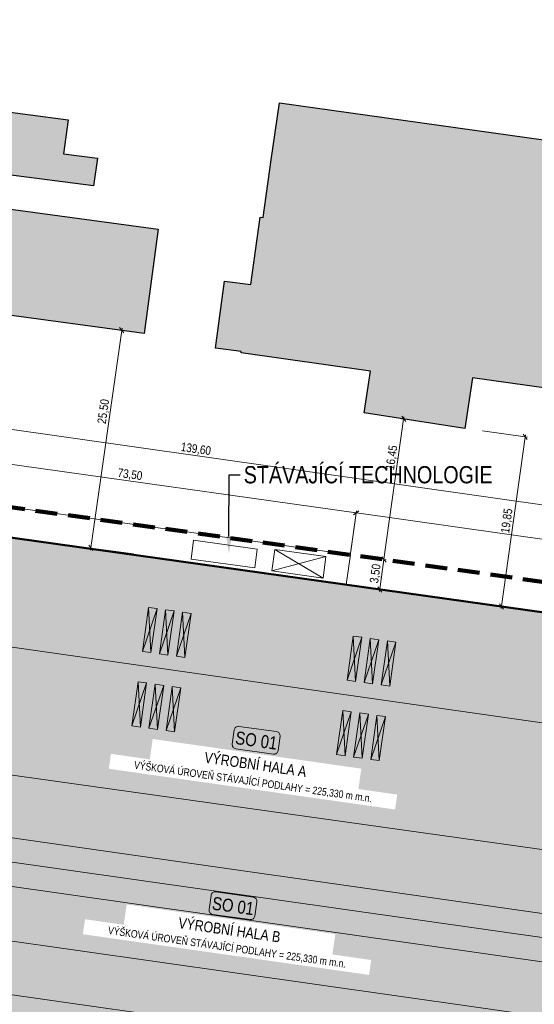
# Model space of a CAD drawing. Header units: millimetres. Extents: x -594446 to -568348, y -1168850 to -1168131.
# Tile 8 of 17: x -594167 to -594108, y -1168674 to -1168560. Entities that reach past the tile are written whole.
import ezdxf
from ezdxf import colors
from ezdxf.entities.mleader import LeaderData, LeaderLine
from ezdxf.enums import TextEntityAlignment as Align
from ezdxf.math import Vec2, Vec3

# ---------------------------------------------------------------- set-up
doc = ezdxf.new("R2010")
doc.units = ezdxf.units.MM
doc.linetypes.add('DASHED', pattern=[19.05, 12.7, -6.35])
doc.linetypes.add('ČÁRKOVANÁ', pattern=[19.05, 12.7, -6.35])
doc.layers.get('0').update_dxf_attribs({"color": 250})
for name, color, linetype, lineweight in [('A99_N_kce-pohl', 1, 'Continuous', 9), ('A99_S_kce-rez-ten', 6, 'Continuous', 20), ('N_popis', 10, 'Continuous', 13), ('S_kce_pohled', 7, 'Continuous', 18), ('S_popis', 10, 'Continuous', 13), ('Sit_objekty', 10, 'Continuous', 13), ('taf katastr', 5, 'Continuous', 25), ('taf katastr_objekty', 211, 'Continuous', 18)]:
    doc.layers.add(name, color=color, linetype=linetype, lineweight=lineweight)
doc.layers.add('Sit_hranice dotčeného území', color=7, linetype='DASHED', lineweight=100, true_color=0xfa00fa)
doc.layers.add('taf plocha_nový stav', color=7, linetype='Continuous', lineweight=20, true_color=0xfedfd7)
doc.styles.add('AT_popis', font='ARIALN.TTF', dxfattribs={"height": 2})
doc.styles.add('narow', font='ARIALN.TTF')
doc.styles.get("Standard").update_dxf_attribs({"font": 'ARIALN.TTF'})
doc.linetypes.add('INTSYSLNK', pattern='A,5,-2,[133,ltypeshp.shx,S=1,R=0,X=-2,Y=0],5', length=12)
doc.dimstyles.new('M - situace', dxfattribs={"dimtxt": 1, "dimasz": 0.55, "dimexe": 0.25, "dimexo": 0.5, "dimgap": 0.1, "dimtad": 1, "dimrnd": 0.05, "dimzin": 0, "dimtxsty": 'Standard', "dimblk": 'OBLIQUE', "dimcen": 0.09, "dimdle": 0.25, "dimclrd": 256, "dimclre": 256, "dimclrt": 256, "dimadec": 0, "dimazin": 0, "dimtfac": 1, "dimtmove": 1, "dimatfit": 0, "dimldrblk": 'OBLIQUE', "dimfxl": 0, "dimtolj": 1, "dimtzin": 0, "dimlwd": 5, "dimlwe": 5, "dimarcsym": 0})

# ---------------------------------------------------------------- blocks, each defined once
blk = doc.blocks.new('*U18')
at = {"true_color": 0xffffff}
h = blk.add_hatch(color=7, dxfattribs=at)
h.dxf.hatch_style = 1
edge = h.paths.add_edge_path()
edge.add_line((-0.734, 0.749), (0.734, 0.749))
edge.add_arc((0.734, 0.589), 0.16, 0, 90, ccw=False)
edge.add_line((0.894, 0.589), (0.894, 0.031))
edge.add_arc((0.734, 0.031), 0.16, -90, 0, ccw=False)
edge.add_line((0.734, -0.129), (-0.734, -0.129))
edge.add_arc((-0.734, 0.031), 0.16, 180, 270, ccw=False)
edge.add_line((-0.894, 0.031), (-0.894, 0.589))
edge.add_arc((-0.734, 0.589), 0.16, 90, 180, ccw=False)
blk.add_lwpolyline([(-0.734, 0.749), (0.734, 0.749, -0.414214), (0.894, 0.589), (0.894, 0.031, -0.414214), (0.734, -0.129), (-0.734, -0.129, -0.414214), (-0.894, 0.031), (-0.894, 0.589, -0.414214)], format="xyb", close=True)
at = {"style": 'narow'}
blk.add_attdef('OBJEKT', text='', height=0.5, dxfattribs=at).set_placement((0.009, 0.053), align=Align.CENTER)
blk = doc.blocks.new('_Oblique')
at = {"color": 0, "linetype": 'ByBlock', "lineweight": -2}
blk.add_line((-0.5, -0.5), (0.5, 0.5), dxfattribs=at)
blk = doc.blocks.new('*D59')
at = {"layer": 'Defpoints', "color": 0, "transparency": 16777216}
for p in [(-594203.71, -1168614.97), (-594063.77, -1168622.42), (-594065.5, -1168634.61)]:
    blk.add_point(p, dxfattribs=at)
at = {"layer": 'S_kce_pohled', "lineweight": 5, "transparency": 16777216}
for p, q in [((-594202.68, -1168607.73), (-594201.94, -1168602.54)), ((-594202.22, -1168602.75), (-594063.52, -1168622.46)), ((-594064.47, -1168627.37), (-594063.73, -1168622.17))]:
    blk.add_line(p, q, dxfattribs=at)
at = {"layer": 'S_kce_pohled', "lineweight": 5, "transparency": 16777216, "xscale": 0.55, "yscale": 0.55, "zscale": 0.55}
for p, rotation in [((-594201.98, -1168602.78), 171.9128774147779), ((-594063.77, -1168622.42), 351.9128774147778)]:
    blk.add_blockref('_Oblique', p, dxfattribs=dict(at, rotation=rotation))
at = {"layer": 'S_kce_pohled', "transparency": 16777216, "insert": (-594146.96, -1168609.89), "char_height": 1, "attachment_point": 5, "rotation": 351.9129}
blk.add_mtext('\\A1;139,60', dxfattribs=at)
blk = doc.blocks.new('*D71')
at = {"layer": 'Defpoints', "color": 0, "transparency": 16777216}
for p in [(-594155.57, -1168596.05), (-594152.94, -1168596.42), (-594065.5, -1168634.61)]:
    blk.add_point(p, dxfattribs=at)
at = {"layer": 'S_kce_pohled', "lineweight": 5, "transparency": 16777216}
for p, q in [((-594159.19, -1168621.55), (-594155.53, -1168595.8)), ((-594153.44, -1168596.35), (-594155.82, -1168596.01)), ((-594154.21, -1168622), (-594159.41, -1168621.27))]:
    blk.add_line(p, q, dxfattribs=at)
at = {"layer": 'S_kce_pohled', "lineweight": 5, "transparency": 16777216, "xscale": 0.55, "yscale": 0.55, "zscale": 0.55}
for p, rotation in [((-594155.57, -1168596.05), 81.91287741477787), ((-594159.16, -1168621.3), 261.9128774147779)]:
    blk.add_blockref('_Oblique', p, dxfattribs=dict(at, rotation=rotation))
at = {"layer": 'S_kce_pohled', "transparency": 16777216, "insert": (-594157.62, -1168605.48), "char_height": 1, "attachment_point": 5, "rotation": 81.9129}
blk.add_mtext('\\A1;25,50', dxfattribs=at)
blk = doc.blocks.new('*D80')
at = {"layer": 'Defpoints', "color": 0, "transparency": 16777216}
for p in [(-594128.34, -1168617.24), (-594129.03, -1168622.16), (-594065.01, -1168631.16)]:
    blk.add_point(p, dxfattribs=at)
at = {"layer": 'S_kce_pohled', "lineweight": 5, "transparency": 16777216}
for p, q in [((-594128.96, -1168621.67), (-594128.3, -1168616.99)), ((-594064.07, -1168626.27), (-594128.59, -1168617.2)), ((-594064.94, -1168630.66), (-594064.28, -1168625.99))]:
    blk.add_line(p, q, dxfattribs=at)
at = {"layer": 'S_kce_pohled', "lineweight": 5, "transparency": 16777216, "xscale": 0.55, "yscale": 0.55, "zscale": 0.55}
for p, rotation in [((-594128.34, -1168617.24), 171.9995643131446), ((-594064.32, -1168626.23), 351.9995643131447)]:
    blk.add_blockref('_Oblique', p, dxfattribs=dict(at, rotation=rotation))
at = {"layer": 'S_kce_pohled', "transparency": 16777216, "insert": (-594096.23, -1168621.04), "char_height": 1, "attachment_point": 5, "rotation": 351.9996}
blk.add_mtext('\\A1;64,65', dxfattribs=at)
blk = doc.blocks.new('*D83')
at = {"layer": 'Defpoints', "color": 0, "transparency": 16777216}
for p in [(-594115.74, -1168607.43), (-594118.5, -1168627.11), (-594111.47, -1168628.09)]:
    blk.add_point(p, dxfattribs=at)
at = {"layer": 'S_kce_pohled', "lineweight": 5, "transparency": 16777216}
for p, q in [((-594113.66, -1168607.72), (-594108.46, -1168608.45)), ((-594108.67, -1168608.17), (-594111.51, -1168628.34)), ((-594116.43, -1168627.4), (-594111.23, -1168628.13))]:
    blk.add_line(p, q, dxfattribs=at)
at = {"layer": 'S_kce_pohled', "lineweight": 5, "transparency": 16777216, "xscale": 0.55, "yscale": 0.55, "zscale": 0.55}
for p, rotation in [((-594108.71, -1168608.42), 81.99956431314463), ((-594111.47, -1168628.09), 261.9995643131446)]:
    blk.add_blockref('_Oblique', p, dxfattribs=dict(at, rotation=rotation))
at = {"layer": 'S_kce_pohled', "transparency": 16777216, "insert": (-594110.79, -1168618.16), "char_height": 1, "attachment_point": 5, "rotation": 81.9996}
blk.add_mtext('\\A1;19,85', dxfattribs=at)
blk = doc.blocks.new('*D84')
at = {"layer": 'Defpoints', "color": 0, "transparency": 16777216}
for p in [(-594125.11, -1168622.64), (-594125.11, -1168622.64), (-594126.36, -1168626)]:
    blk.add_point(p, dxfattribs=at)
at = {"layer": 'S_kce_pohled', "lineweight": 5, "transparency": 16777216}
for p, q in [((-594125.63, -1168626.36), (-594125.08, -1168622.39)), ((-594125.11, -1168622.64), (-594124.86, -1168622.67)), ((-594125.87, -1168626.07), (-594125.35, -1168626.14))]:
    blk.add_line(p, q, dxfattribs=at)
at = {"layer": 'S_kce_pohled', "lineweight": 5, "transparency": 16777216, "xscale": 0.55, "yscale": 0.55, "zscale": 0.55}
for p, rotation in [((-594125.11, -1168622.64), 81.99956431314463), ((-594125.6, -1168626.11), 261.9995643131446)]:
    blk.add_blockref('_Oblique', p, dxfattribs=dict(at, rotation=rotation))
at = {"layer": 'S_kce_pohled', "transparency": 16777216, "insert": (-594126.05, -1168624.28), "char_height": 1, "attachment_point": 5, "rotation": 81.9996}
blk.add_mtext('\\A1;3,50', dxfattribs=at)
blk = doc.blocks.new('*D85')
at = {"layer": 'Defpoints', "color": 0, "transparency": 16777216}
for p in [(-594122.82, -1168606.34), (-594122.82, -1168606.34), (-594125.32, -1168622.61)]:
    blk.add_point(p, dxfattribs=at)
at = {"layer": 'S_kce_pohled', "lineweight": 5, "transparency": 16777216}
for p, q in [((-594125.15, -1168622.89), (-594122.79, -1168606.1)), ((-594122.82, -1168606.34), (-594123.07, -1168606.31)), ((-594125.11, -1168622.64), (-594124.86, -1168622.67))]:
    blk.add_line(p, q, dxfattribs=at)
at = {"layer": 'S_kce_pohled', "lineweight": 5, "transparency": 16777216, "xscale": 0.55, "yscale": 0.55, "zscale": 0.55}
for p, rotation in [((-594122.82, -1168606.34), 81.99956431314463), ((-594125.11, -1168622.64), 261.9995643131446)]:
    blk.add_blockref('_Oblique', p, dxfattribs=dict(at, rotation=rotation))
at = {"layer": 'S_kce_pohled', "transparency": 16777216, "insert": (-594124.16, -1168610.83), "char_height": 1, "attachment_point": 5, "rotation": 81.9996}
blk.add_mtext('\\A1;16,45', dxfattribs=at)
blk = doc.blocks.new('*D86')
at = {"layer": 'Defpoints', "color": 0, "transparency": 16777216}
for p in [(-594202.29, -1168615.33), (-594128.34, -1168617.24), (-594129.51, -1168625.56)]:
    blk.add_point(p, dxfattribs=at)
at = {"layer": 'S_kce_pohled', "lineweight": 5, "transparency": 16777216}
for p, q in [((-594201.81, -1168611.96), (-594201.08, -1168606.76)), ((-594201.36, -1168606.97), (-594128.09, -1168617.27)), ((-594129.03, -1168622.19), (-594128.3, -1168616.99))]:
    blk.add_line(p, q, dxfattribs=at)
at = {"layer": 'S_kce_pohled', "lineweight": 5, "transparency": 16777216, "xscale": 0.55, "yscale": 0.55, "zscale": 0.55}
for p, rotation in [((-594201.12, -1168607.01), 171.9995643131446), ((-594128.34, -1168617.24), 351.9995643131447)]:
    blk.add_blockref('_Oblique', p, dxfattribs=dict(at, rotation=rotation))
at = {"layer": 'S_kce_pohled', "transparency": 16777216, "insert": (-594154.61, -1168612.84), "char_height": 1, "attachment_point": 5, "rotation": 351.9996}
blk.add_mtext('\\A1;73,50', dxfattribs=at)

msp = doc.modelspace()

# ---------------------------------------------------------------- hatches: boundary and pattern name
at = {"layer": 'taf katastr_objekty', "lineweight": 0, "true_color": 0xc7c8ca}
h = msp.add_hatch(color=9, dxfattribs=at)
h.dxf.hatch_style = 1
h.paths.add_polyline_path([(-594186.84, -1168568.15), (-594175.87, -1168569.78), (-594161.8, -1168571.66), (-594162.34, -1168575.58), (-594158.37, -1168576.08), (-594158.83, -1168579.287), (-594176.84, -1168577), (-594177.36, -1168580.82), (-594151.32, -1168584.32), (-594152.94, -1168596.42), (-594178.98, -1168592.92), (-594178.96, -1168592.76), (-594209.36, -1168588.27), (-594206.07, -1168565.3), (-594204.94, -1168565.47), (-594204.39, -1168561.58), (-594202.32, -1168560.03), (-594187.93, -1168562.09), (-594186.27, -1168564.1)])
h.paths.add_polyline_path([(-594269.31, -1168572.62), (-594250.55, -1168575.65), (-594251.43, -1168582.62), (-594251.69, -1168584.12), (-594270.33, -1168580.8), (-594270.15, -1168579.32)])
h.paths.add_polyline_path([(-594139.49, -1168582.93), (-594139.16, -1168582.98), (-594138.21, -1168576.3), (-594137.26, -1168569.67), (-594100.23, -1168574.87), (-594101.13, -1168581.54), (-594101.86, -1168586.99), (-594102.14, -1168589.07), (-594094.42, -1168590.16), (-594079.05, -1168592.28), (-594065.87, -1168594.11), (-594067.85, -1168608.24), (-594104.06, -1168603.09), (-594114.83, -1168601.56), (-594115.74, -1168607.43), (-594127.4, -1168605.64), (-594126.68, -1168600.78), (-594141.71, -1168598.66), (-594141.69, -1168598.5), (-594144.66, -1168598.12), (-594143.62, -1168590.34), (-594140.59, -1168590.73)])
h.paths.add_polyline_path([(-594048.81, -1168585.87), (-594045.79, -1168586.27), (-594021.17, -1168589.77), (-594024.98, -1168617.21), (-594039.79, -1168615.13), (-594039.9, -1168615.88), (-594041.4, -1168615.67), (-594041.3, -1168614.92), (-594049.45, -1168613.78), (-594046.72, -1168593.24), (-594049.74, -1168592.84)])
h.paths.add_polyline_path([(-593998.04, -1168620.92), (-593997.63, -1168617.8), (-593997.45, -1168616.39), (-593996.04, -1168605.55), (-593994.78, -1168597.12), (-593984.26, -1168598.57), (-593987.54, -1168622.36)])
h.paths.add_polyline_path([(-593957.43, -1168614.35), (-593947.49, -1168615.74), (-593949.16, -1168627.77), (-593959.1, -1168626.38)])
h.paths.add_polyline_path([(-593952.02, -1168596.49), (-593944.25, -1168597.64), (-593946.41, -1168609.47), (-593954.33, -1168608.3)])
h.paths.add_polyline_path([(-593877.8, -1168645.47), (-593876.84, -1168638.38), (-593886.38, -1168637.02), (-593887.37, -1168644.11)])
h.paths.add_polyline_path([(-593893.91, -1168657.65), (-593893.68, -1168657.66), (-593893.55, -1168656.69), (-593879.68, -1168658.65), (-593879.81, -1168659.63), (-593879.58, -1168659.67), (-593884.56, -1168694.44), (-593884.79, -1168694.41), (-593884.86, -1168695.15), (-593898.88, -1168693.16), (-593898.84, -1168692.87), (-593899.02, -1168692.85)])
h.paths.add_polyline_path([(-594022.92, -1168637.03), (-593996.11, -1168641.11), (-593965.98, -1168644.98), (-593988.96, -1168811.13), (-593989.34, -1168811.07), (-594046.23, -1168803.12), (-594035.67, -1168727.86)])
h.paths.add_polyline_path([(-593947.81, -1168699.91), (-593929.18, -1168702.42), (-593937.88, -1168765.26), (-593956.31, -1168762.78)])
h.paths.add_polyline_path([(-593905.24, -1168705.57), (-593892.82, -1168707.61), (-593900.92, -1168767.22), (-593913.31, -1168765.53), (-593910.92, -1168747.76), (-593918.56, -1168746.717), (-593917.69, -1168740.367), (-593910.06, -1168741.39)])
h.paths.add_polyline_path([(-593913.88, -1168769.53), (-593913.31, -1168765.53), (-593900.92, -1168767.22), (-593908.62, -1168824.03), (-593923.59, -1168822.04), (-593918.16, -1168781.28), (-593922.81, -1168780.61), (-593921.82, -1168773.24), (-593917.13, -1168773.9), (-593916.51, -1168769.22)])
h.paths.add_polyline_path([(-593962.39, -1168807.3), (-593956.31, -1168762.78), (-593937.88, -1168765.26), (-593944.17, -1168809.8)])
h.paths.add_polyline_path([(-594047.11, -1168829.75), (-593986.5, -1168838.16), (-593988.24, -1168850.39), (-594048.53, -1168842.05)])
h.paths.add_polyline_path([(-594066.4, -1168747.71), (-594041.79, -1168751.12), (-594046.85, -1168787.37), (-594071.08, -1168783.95), (-594071.47, -1168783.9)])
h.paths.add_polyline_path([(-594232.81, -1168736.78), (-594229.57, -1168713.4), (-594085.41, -1168733.67), (-594090.54, -1168770.52), (-594102.92, -1168768.78), (-594234.68, -1168750.26)])
h.paths.add_polyline_path([(-594215.53, -1168696.421), (-594082.89, -1168715.55), (-594085.41, -1168733.67), (-594229.57, -1168713.4), (-594227.02, -1168694.78), (-594255.74, -1168690.76), (-594252.9, -1168671.9), (-594239.326, -1168673.905), (-594239.49, -1168675.66), (-594213.097, -1168679.431)])
h.paths.add_polyline_path([(-594252.64, -1168734.01), (-594232.81, -1168736.78), (-594234.68, -1168750.26), (-594239.33, -1168749.62), (-594240.66, -1168759.26), (-594252.01, -1168757.7), (-594250.65, -1168747.71), (-594253.16, -1168747.35), (-594252.41, -1168741.8), (-594253.72, -1168741.62)])
h.paths.add_polyline_path([(-594277.08, -1168798.01), (-594269.61, -1168798.96), (-594269.84, -1168801.64), (-594270.35, -1168805.52), (-594255.52, -1168807.44), (-594256.64, -1168816.13), (-594261.55, -1168815.5), (-594279.01, -1168813.25)])
h.paths.add_polyline_path([(-594442.98, -1168752.3), (-594424.18, -1168754.87), (-594425.23, -1168761.77), (-594445.65, -1168758.91), (-594445.229, -1168755.93), (-594443.53, -1168756.17)])
h.paths.add_polyline_path([(-594389.88, -1168784.78), (-594390.43, -1168784.7), (-594390.1, -1168782.41), (-594387.35, -1168782.8), (-594387.4, -1168783.49), (-594382.86, -1168784.16), (-594384.8, -1168798), (-594391.59, -1168797.05)])
at = {"layer": 'taf plocha_nový stav'}
h = msp.add_hatch(color=256, dxfattribs=at)
h.dxf.hatch_style = 1
h.paths.add_polyline_path([(-594076.178, -1168667.453), (-594076.351, -1168667.636), (-594077.226, -1168673.793), (-594077.059, -1168673.61)], flags=17)
h.paths.add_polyline_path([(-594076.9, -1168658.49), (-594077.17, -1168660.44), (-594075.386, -1168660.83), (-594077.245, -1168660.566)], flags=17)
h.paths.add_polyline_path([(-594213.119, -1168679.417), (-594215.535, -1168696.435), (-594082.89, -1168715.55), (-594082.734, -1168714.427), (-594079.917, -1168714.828), (-594079.231, -1168709.997), (-594082.06, -1168709.594), (-594075.25, -1168660.71), (-594077.245, -1168660.564), (-594076.9, -1168658.49), (-594069.026, -1168659.585), (-594065.49, -1168634.56), (-594203.786, -1168615.123), (-594207.586, -1168642.154), (-594219.37, -1168640.5), (-594224.71, -1168677.83)])

# ---------------------------------------------------------------- linework, layer by layer
at = {"layer": 'A99_N_kce-pohl', "linetype": 'Continuous', "lineweight": 9}
for points in [[(-594152.179, -1168633.446), (-594153.169, -1168633.307), (-594152.451, -1168628.197), (-594151.461, -1168628.336)], [(-594150.198, -1168633.725), (-594151.188, -1168633.585), (-594150.47, -1168628.476), (-594149.48, -1168628.615)], [(-594148.218, -1168634.003), (-594149.208, -1168633.864), (-594148.49, -1168628.754), (-594147.499, -1168628.893)], [(-594128.411, -1168636.777), (-594129.401, -1168636.638), (-594128.683, -1168631.528), (-594127.693, -1168631.667)], [(-594126.43, -1168637.055), (-594127.421, -1168636.916), (-594126.702, -1168631.806), (-594125.712, -1168631.945)], [(-594124.45, -1168637.333), (-594125.44, -1168637.194), (-594124.722, -1168632.084), (-594123.732, -1168632.224)], [(-594153.391, -1168642.074), (-594154.382, -1168641.935), (-594153.663, -1168636.825), (-594152.673, -1168636.964)], [(-594151.411, -1168642.352), (-594152.401, -1168642.213), (-594151.683, -1168637.103), (-594150.693, -1168637.243)], [(-594149.43, -1168642.631), (-594150.421, -1168642.492), (-594149.702, -1168637.382), (-594148.712, -1168637.521)]]:
    msp.add_lwpolyline(points, close=True, dxfattribs=at)
at = {"layer": 'A99_N_kce-pohl', "linetype": 'ČÁRKOVANÁ', "lineweight": 9, "ltscale": 10}
for points in [[(-594153.169, -1168633.307), (-594151.461, -1168628.336)], [(-594152.179, -1168633.446), (-594152.451, -1168628.197)], [(-594151.188, -1168633.585), (-594149.48, -1168628.615)], [(-594150.198, -1168633.725), (-594150.47, -1168628.476)], [(-594149.208, -1168633.864), (-594147.499, -1168628.893)], [(-594148.218, -1168634.003), (-594148.49, -1168628.754)], [(-594129.401, -1168636.638), (-594127.693, -1168631.667)], [(-594128.411, -1168636.777), (-594128.683, -1168631.528)], [(-594127.421, -1168636.916), (-594125.712, -1168631.945)], [(-594126.43, -1168637.055), (-594126.702, -1168631.806)], [(-594125.44, -1168637.194), (-594123.732, -1168632.224)], [(-594124.45, -1168637.333), (-594124.722, -1168632.084)], [(-594153.391, -1168642.074), (-594153.663, -1168636.825)], [(-594154.382, -1168641.935), (-594152.673, -1168636.964)], [(-594152.401, -1168642.213), (-594150.693, -1168637.243)], [(-594151.411, -1168642.352), (-594151.683, -1168637.103)], [(-594150.421, -1168642.492), (-594148.712, -1168637.521)], [(-594149.43, -1168642.631), (-594149.702, -1168637.382)]]:
    msp.add_lwpolyline(points, dxfattribs=at)
at = {"layer": 'A99_S_kce-rez-ten', "color": 7, "lineweight": 9}
for points in [[(-594140.121, -1168623.613), (-594139.819, -1168621.437), (-594147.212, -1168620.412), (-594147.514, -1168622.587)], [(-594132.19, -1168624.79), (-594131.846, -1168622.312), (-594137.796, -1168621.486), (-594138.14, -1168623.965)]]:
    msp.add_lwpolyline(points, close=True, dxfattribs=at)
at = {"layer": 'A99_S_kce-rez-ten', "color": 7, "linetype": 'Continuous', "lineweight": 5, "ltscale": 5}
for points in [[(-594132.19, -1168624.79), (-594137.796, -1168621.486)], [(-594131.846, -1168622.312), (-594138.14, -1168623.965)]]:
    msp.add_lwpolyline(points, dxfattribs=at)
at = {"layer": 'S_kce_pohled'}
for p, q in [((-594205.495, -1168627.544), (-594067.284, -1168647.183)), ((-594077.17, -1168660.44), (-594207.571, -1168642.156)), ((-594222.057, -1168659.285), (-594078.072, -1168679.744))]:
    msp.add_line(p, q, dxfattribs=at)
at = {"layer": 'S_kce_pohled', "linetype": 'INTSYSLNK', "ltscale": 0.075}
msp.add_lwpolyline([(-594129.507, -1168625.561), (-594129.01, -1168622.094), (-594201.799, -1168611.893), (-594202.286, -1168615.333)], dxfattribs=at)
at = {"layer": 'taf katastr', "color": 5, "true_color": 0x0000fa}
for points in [[(-594186.84, -1168568.15), (-594175.87, -1168569.78), (-594161.8, -1168571.66), (-594162.34, -1168575.58), (-594158.37, -1168576.08), (-594158.83, -1168579.287), (-594176.84, -1168577), (-594177.36, -1168580.82), (-594151.32, -1168584.32), (-594152.94, -1168596.42), (-594178.98, -1168592.92), (-594178.96, -1168592.76), (-594209.36, -1168588.27), (-594206.07, -1168565.3), (-594204.94, -1168565.47), (-594204.39, -1168561.58), (-594202.32, -1168560.03), (-594187.93, -1168562.09), (-594186.27, -1168564.1)], [(-594139.49, -1168582.93), (-594139.16, -1168582.98), (-594138.21, -1168576.3), (-594137.26, -1168569.67), (-594100.23, -1168574.87), (-594101.13, -1168581.54), (-594101.86, -1168586.99), (-594102.14, -1168589.07), (-594094.42, -1168590.16), (-594079.05, -1168592.28), (-594065.87, -1168594.11), (-594067.85, -1168608.24), (-594104.06, -1168603.09), (-594114.83, -1168601.56), (-594115.74, -1168607.43), (-594127.4, -1168605.64), (-594126.68, -1168600.78), (-594141.71, -1168598.66), (-594141.69, -1168598.5), (-594144.66, -1168598.12), (-594143.62, -1168590.34), (-594140.59, -1168590.73)]]:
    msp.add_lwpolyline(points, close=True, dxfattribs=at)

# ---------------------------------------------------------------- dimensions: what is measured, and where the dimension line sits
at = {"layer": 'S_kce_pohled'}
for base, p1, p2, angle, picture, middle in [((-594155.57, -1168596.046), (-594065.497, -1168634.609), (-594152.94, -1168596.42), 81.91288, '*D71', (-594156.925, -1168605.582)), ((-594063.765, -1168622.422), (-594203.709, -1168614.97), (-594065.497, -1168634.609), 351.91288, '*D59', (-594147.062, -1168610.586)), ((-594122.822, -1168606.343), (-594125.319, -1168622.611), (-594122.822, -1168606.343), 81.99956, '*D85', (-594123.467, -1168610.932)), ((-594128.337, -1168617.237), (-594202.286, -1168615.333), (-594129.507, -1168625.561), 351.99956, '*D86', (-594154.703, -1168613.531))]:
    dim = msp.add_linear_dim(base=base, p1=p1, p2=p2, angle=angle, dimstyle='M - situace', dxfattribs=at)
    dim.commit()
    dim.dimension.update_dxf_attribs({"geometry": picture, "text_midpoint": middle, "dimtype": 160})
for base, p1, p2, angle, picture, middle in [((-594111.475, -1168628.095), (-594115.74, -1168607.43), (-594118.505, -1168627.107), 81.99956, '*D83', (-594110.786, -1168618.159)), ((-594128.339, -1168617.237), (-594065.01, -1168631.16), (-594129.031, -1168622.162), 351.99956, '*D80', (-594096.231, -1168621.042)), ((-594125.112, -1168622.64), (-594126.365, -1168626.002), (-594125.112, -1168622.64), 81.99956, '*D84', (-594126.05, -1168624.277))]:
    dim = msp.add_linear_dim(base=base, p1=p1, p2=p2, angle=angle, dimstyle='M - situace', dxfattribs=at)
    dim.commit()
    dim.dimension.update_dxf_attribs({"geometry": picture, "text_midpoint": middle})

# ---------------------------------------------------------------- leaders
at = {"layer": 'S_popis'}
ml = msp.add_multileader_mtext('Standard', dxfattribs=at)
ml.set_content('STÁVAJÍCÍ TECHNOLOGIE', color=256, style='AT_popis')
ml.set_leader_properties()
ml.build(insert=Vec2(0, 0))
ml.multileader.update_dxf_attribs({"dogleg_length": 1.305, "arrow_head_size": 2})
ctx = ml.context
ctx.base_point, ctx.char_height, ctx.arrow_head_size, ctx.landing_gap_size, ctx.plane_origin = Vec3(-594141.797, -1168612.826), 2, 2, 0.4, Vec3(-594113.367, -1168613.75)
notes = []
notes.append((ctx, [(0, (1, 1, 0), (-594143.102, -1168612.826), (1, 0), 1.305, [(0, [(-594143.116, -1168621.962)], 0, [])])]))
ctx.mtext.insert, ctx.mtext.rotation, ctx.mtext.width, ctx.mtext.line_spacing_factor, ctx.mtext.flow_direction = Vec3(-594141.397, -1168611.809), -6.1435514, 31.30353, 0.75, 5
for ctx, leaders in notes:
    for number, flags, end, landing, length, lines in leaders:
        leader = LeaderData()
        leader.index, (leader.has_last_leader_line, leader.has_dogleg_vector, leader.attachment_direction) = number, flags
        leader.last_leader_point, leader.dogleg_vector, leader.dogleg_length = Vec3(end), Vec3(landing), length
        for number, points, colour, breaks in lines:
            line = LeaderLine()
            line.index, line.vertices, line.color, line.breaks = number, Vec3.list(points), colors.encode_raw_color(colour), breaks
            leader.lines.append(line)
        ctx.leaders.append(leader)

# ---------------------------------------------------------------- next in the draw order: texts
at = {"layer": 'N_popis', "char_height": 1.25, "width": 23.21608, "attachment_point": 2, "rotation": 351.91288, "style": 'AT_popis', "bg_fill": 2}
for s, insert in [('VÝROBNÍ HALA A', (-594139.946, -1168645.799)), ('VÝROBNÍ HALA B', (-594142.968, -1168664.989))]:
    msp.add_mtext(s, dxfattribs=dict(at, insert=insert))

# ---------------------------------------------------------------- next in the draw order: texts
at = {"layer": 'N_popis', "char_height": 0.875, "width": 32.69282, "attachment_point": 2, "rotation": 351.91288, "style": 'AT_popis', "bg_fill": 2}
for insert in [(-594140.255, -1168647.978), (-594143.277, -1168667.167)]:
    msp.add_mtext('VÝŠKOVÁ ÚROVEŇ STÁVAJÍCÍ PODLAHY = 225,330 m m.n.', dxfattribs=dict(at, insert=insert))

# ---------------------------------------------------------------- next in the draw order: linework, layer by layer
at = {"layer": 'A99_N_kce-pohl', "linetype": 'Continuous', "lineweight": 9}
for points in [[(-594129.625, -1168645.414), (-594130.615, -1168645.275), (-594129.897, -1168640.165), (-594128.907, -1168640.305)], [(-594127.644, -1168645.693), (-594128.635, -1168645.553), (-594127.916, -1168640.444), (-594126.926, -1168640.583)], [(-594125.664, -1168645.971), (-594126.654, -1168645.832), (-594125.936, -1168640.722), (-594124.946, -1168640.861)]]:
    msp.add_lwpolyline(points, close=True, dxfattribs=at)
at = {"layer": 'A99_N_kce-pohl', "linetype": 'ČÁRKOVANÁ', "lineweight": 9, "ltscale": 10}
for points in [[(-594130.615, -1168645.275), (-594128.907, -1168640.305)], [(-594129.625, -1168645.414), (-594129.897, -1168640.165)], [(-594128.635, -1168645.553), (-594126.926, -1168640.583)], [(-594127.644, -1168645.693), (-594127.916, -1168640.444)], [(-594126.654, -1168645.832), (-594124.946, -1168640.861)], [(-594125.664, -1168645.971), (-594125.936, -1168640.722)]]:
    msp.add_lwpolyline(points, dxfattribs=at)
at = {"layer": 'S_kce_pohled', "color": 1, "lineweight": 50}
msp.add_lwpolyline([(-594077.17, -1168660.44), (-594075.25, -1168660.708), (-594082.89, -1168715.55), (-594215.532, -1168696.435), (-594213.103, -1168679.43), (-594224.712, -1168677.848), (-594219.37, -1168640.5), (-594207.586, -1168642.154), (-594203.786, -1168615.123), (-594065.49, -1168634.56)], dxfattribs=at)
at = {"layer": 'Sit_hranice dotčeného území', "ltscale": 0.2}
msp.add_lwpolyline([(-594207.571, -1168642.156), (-594203.305, -1168611.696), (-594070.952, -1168630.233), (-594065.01, -1168631.16), (-594068.99, -1168659.59), (-594076.95, -1168716.38), (-594082.89, -1168715.55), (-594215.53, -1168696.421), (-594213.103, -1168679.43), (-594224.712, -1168677.848), (-594219.468, -1168640.486)], close=True, dxfattribs=at)
at = {"layer": 'Sit_objekty'}
for p, q in [((-594083.086, -1168667.052), (-594213.922, -1168648.462)), ((-594083.478, -1168669.81), (-594214.314, -1168651.219)), ((-594083.87, -1168672.567), (-594214.705, -1168653.976)), ((-594085.618, -1168684.873), (-594216.454, -1168666.283))]:
    msp.add_line(p, q, dxfattribs=at)
at = {"layer": 'Sit_objekty', "color": 1, "lineweight": 50}
msp.add_lwpolyline([(-594077.17, -1168660.44), (-594075.25, -1168660.708), (-594082.89, -1168715.55), (-594215.532, -1168696.435), (-594213.103, -1168679.43), (-594224.712, -1168677.848), (-594219.37, -1168640.5), (-594207.586, -1168642.154), (-594203.786, -1168615.123), (-594065.49, -1168634.56)], dxfattribs=at)

# ---------------------------------------------------------------- next in the draw order: block references
at = {"layer": 'N_popis', "xscale": 3, "yscale": 3, "zscale": 3, "rotation": 351.9999999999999}
for p in [(-594140.085, -1168644.525), (-594142.783, -1168663.723)]:
    msp.add_blockref('*U18', p, dxfattribs=at).add_auto_attribs({'OBJEKT': 'SO 01'})

doc.saveas('drawing.dxf')
